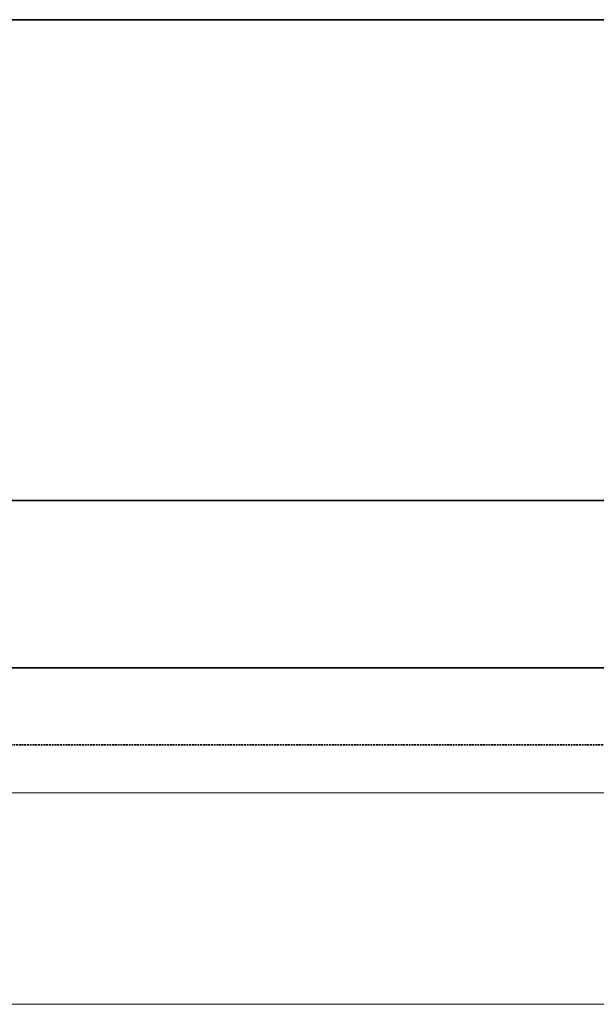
# Model space of a CAD drawing. Header units: millimetres. Extents: x 17747 to 112039, y -74980 to 446921.
# Tile 193 of 256: x 73720 to 74320, y -74980 to -73956. Entities that reach past the tile are written whole.
import ezdxf

# ---------------------------------------------------------------- set-up
doc = ezdxf.new("R2010")
doc.units = ezdxf.units.MM
doc.linetypes.add('phl_thick', pattern=[0])
doc.linetypes.add('VERDECKT', pattern=[9.525, 6.35, -3.175])
for name, color, linetype, lineweight in [('UT_SCHÉMA_PŘÍVOD', 10, 'Continuous', 35), ('UT_SCHÉMA_ZPÁTEČKA', 172, 'VERDECKT', 35), ('UT_ZAŘÍZENÍ - OT', 3, 'Continuous', 35), ('VZT_50 POPIS - OBECNE', 7, 'Continuous', 5)]:
    doc.layers.add(name, color=color, linetype=linetype, lineweight=lineweight)

msp = doc.modelspace()

# ---------------------------------------------------------------- linework, layer by layer
at = {"layer": 'UT_SCHÉMA_PŘÍVOD'}
msp.add_line((69732.8, -74630.3), (76332.8, -74630.3), dxfattribs=at)
at = {"layer": 'UT_SCHÉMA_ZPÁTEČKA', "ltscale": 0.3}
msp.add_line((69652.8, -74710.3), (76382.8, -74710.6), dxfattribs=at)
at = {"layer": 'UT_ZAŘÍZENÍ - OT', "linetype": 'Continuous'}
for p, q in [((74732.8, -73956.1), (72932.8, -73956.1)), ((72932.8, -74456.1), (74732.8, -74456.1))]:
    msp.add_line(p, q, dxfattribs=at)
at = {"layer": 'VZT_50 POPIS - OBECNE', "linetype": 'phl_thick'}
for p, q in [((57168, -74760.3), (76932.8, -74760.3)), ((57168, -74980.3), (76932.8, -74980.3))]:
    msp.add_line(p, q, dxfattribs=at)

doc.saveas('drawing.dxf')
